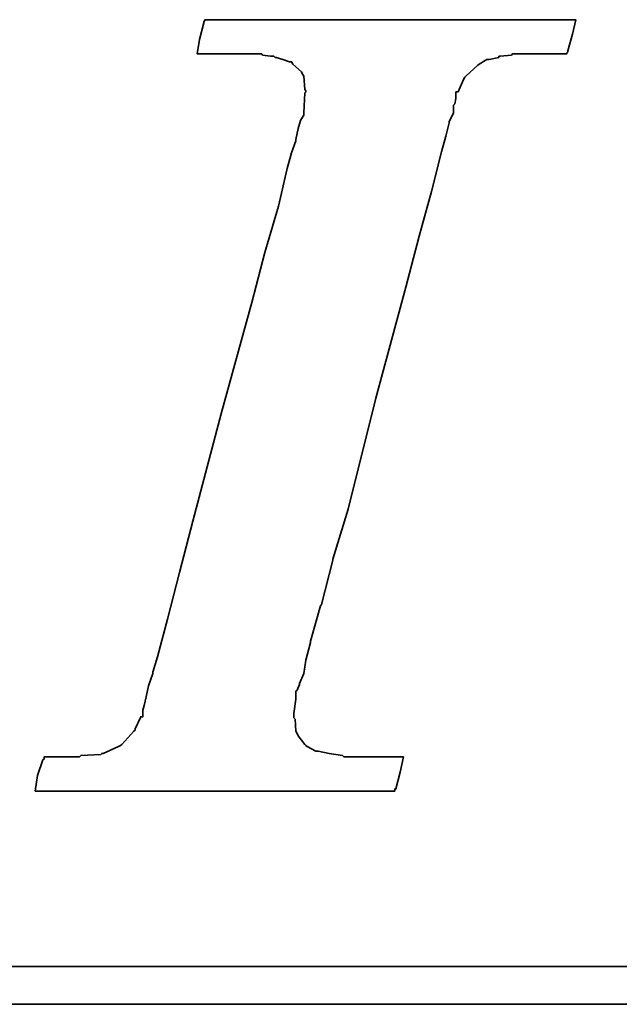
# Model space of a CAD drawing. Extents: x 19 to 174, y 58 to 139.
# Tile 35 of 52: x 151.05 to 152.29, y 97.42 to 99.46. Entities that reach past the tile are written whole.
import ezdxf

# ---------------------------------------------------------------- set-up
doc = ezdxf.new("R2010")
doc.units = 0
doc.header["$LTSCALE"] = 5
doc.header["$MEASUREMENT"] = 0
doc.layers.add('DIM', color=4, linetype='CONTINUOUS')
doc.layers.add('layer 1', color=7, linetype='CONTINUOUS')

# ---------------------------------------------------------------- blocks, each defined once
blk = doc.blocks.new('TBI MOTION logo(完整正式版)')
at = {"layer": 'layer 1', "color": 22, "lineweight": 35}
for points, knots in [([(-40.59125, -7.94375), (-40.59125, -7.94375), (-40.97375, -7.94375), (-40.97375, -7.94375), (-40.97375, -7.94375), (-40.97375, -7.94375), (-41.38125, -7.94375), (-41.38125, -7.94375), (-41.38125, -7.94375), (-41.38125, -7.94375), (-41.54875, -7.94375), (-41.54875, -7.94375), (-41.54875, -7.94375), (-41.54875, -7.94375), (-41.59875, -7.94375), (-41.59875, -7.94375), (-41.59875, -7.94375), (-41.59875, -7.94375), (-41.88375, -7.94375), (-41.88375, -7.94375), (-41.88375, -7.94375), (-41.88375, -7.94375), (-41.90875, -7.91875), (-41.90875, -7.91875), (-41.90875, -7.91875), (-41.90875, -7.91875), (-42.19875, -7.87125), (-42.19875, -7.87125), (-42.19875, -7.87125), (-42.19875, -7.87125), (-42.43875, -7.82375), (-42.43875, -7.82375), (-42.43875, -7.82375), (-42.43875, -7.82375), (-42.45875, -7.82375), (-42.45875, -7.82375), (-42.45875, -7.82375), (-42.45875, -7.82375), (-42.48625, -7.82375), (-42.48625, -7.82375), (-42.48625, -7.82375), (-42.48625, -7.82375), (-42.67625, -7.72375), (-42.67625, -7.72375), (-42.67625, -7.72375), (-42.67625, -7.72375), (-42.70125, -7.70375), (-42.70125, -7.70375), (-42.70125, -7.70375), (-42.70125, -7.70375), (-42.72375, -7.67875), (-42.72375, -7.67875), (-42.72375, -7.67875), (-42.72375, -7.67875), (-42.86875, -7.48875), (-42.86875, -7.48875), (-42.86875, -7.48875), (-42.86875, -7.48875), (-42.89375, -7.43875), (-42.89375, -7.43875), (-42.89375, -7.43875), (-42.89375, -7.43875), (-42.91875, -7.38875), (-42.91875, -7.38875), (-42.91875, -7.38875), (-42.91875, -7.38875), (-42.93875, -7.12875), (-42.93875, -7.12875), (-42.93875, -7.12875), (-42.93875, -7.12875), (-42.96375, -7.10375), (-42.96375, -7.10375), (-42.96375, -7.10375), (-42.96375, -7.10375), (-42.96375, -7.05375), (-42.96375, -7.05375), (-42.96375, -7.05375), (-42.96375, -7.05375), (-42.96375, -7.00875), (-42.96375, -7.00875), (-42.96375, -7.00875), (-42.96375, -7.00875), (-42.91875, -6.69625), (-42.91875, -6.69625), (-42.91875, -6.69625), (-42.91875, -6.69625), (-42.91875, -6.62375), (-42.91875, -6.62375), (-42.91875, -6.62375), (-42.91875, -6.62375), (-42.91875, -6.59625), (-42.91875, -6.59625), (-42.91875, -6.59625), (-42.91875, -6.59625), (-42.91875, -6.57375), (-42.91875, -6.57375), (-42.91875, -6.57375), (-42.91875, -6.57375), (-42.91875, -6.52875), (-42.91875, -6.52875), (-42.91875, -6.52875), (-42.91875, -6.52875), (-42.89375, -6.50375), (-42.89375, -6.50375), (-42.89375, -6.50375), (-42.89375, -6.50375), (-42.84375, -6.38375), (-42.84375, -6.38375), (-42.84375, -6.38375), (-42.84375, -6.38375), (-42.84375, -6.35875), (-42.84375, -6.35875), (-42.84375, -6.35875), (-42.84375, -6.35875), (-42.74625, -6.14375), (-42.74625, -6.14375), (-42.74625, -6.14375), (-42.74625, -6.14375), (-42.70125, -5.85375), (-42.70125, -5.85375), (-42.70125, -5.85375), (-42.70125, -5.85375), (-42.60375, -5.47125), (-42.60375, -5.47125), (-42.60375, -5.47125), (-42.60375, -5.47125), (-42.60375, -5.44875), (-42.60375, -5.44875), (-42.60375, -5.44875), (-42.60375, -5.44875), (-42.38875, -4.67875), (-42.38875, -4.67875), (-42.38875, -4.67875), (-42.38875, -4.67875), (-42.36375, -4.65375), (-42.36375, -4.65375), (-42.36375, -4.65375), (-42.36375, -4.65375), (-42.12375, -3.69625), (-42.12375, -3.69625), (-42.12375, -3.69625), (-42.12375, -3.69625), (-42.12375, -3.67374), (-42.12375, -3.67374), (-42.12375, -3.67374), (-42.12375, -3.67374), (-41.78875, -2.59374), (-41.78875, -2.59374), (-41.78875, -2.59374), (-41.78875, -2.59374), (-41.18875, -0.19375), (-41.18875, -0.19375), (-41.18875, -0.19375), (-41.18875, -0.19375), (-40.54375, 2.20624), (-40.54375, 2.20624), (-40.54375, 2.20624), (-40.54375, 2.20624), (-40.25375, 3.30875), (-40.25375, 3.30875), (-40.25375, 3.30875), (-40.25375, 3.30875), (-39.98875, 4.27125), (-39.98875, 4.27125), (-39.98875, 4.27125), (-39.98875, 4.27125), (-39.77375, 5.13125), (-39.77375, 5.13125), (-39.77375, 5.13125), (-39.77375, 5.13125), (-39.67875, 5.47125), (-39.67875, 5.47125), (-39.67875, 5.47125), (-39.67875, 5.47125), (-39.60375, 5.75625), (-39.60375, 5.75625), (-39.60375, 5.75625), (-39.60375, 5.75625), (-39.60375, 5.78125), (-39.60375, 5.78125), (-39.60375, 5.78125), (-39.60375, 5.78125), (-39.50875, 5.97125), (-39.50875, 5.97125), (-39.50875, 5.97125), (-39.50875, 5.97125), (-39.50875, 6.13875), (-39.50875, 6.13875), (-39.50875, 6.13875), (-39.50875, 6.13875), (-39.48625, 6.16625), (-39.48625, 6.16625), (-39.48625, 6.16625), (-39.48625, 6.16625), (-39.46125, 6.28625), (-39.46125, 6.28625), (-39.46125, 6.28625), (-39.46125, 6.28625), (-39.46125, 6.42625), (-39.46125, 6.42625), (-39.46125, 6.42625), (-39.46125, 6.42625), (-39.41375, 6.42625), (-39.41375, 6.42625), (-39.41375, 6.42625), (-39.41375, 6.42625), (-39.29375, 6.69125), (-39.29375, 6.69125), (-39.29375, 6.69125), (-39.29375, 6.69125), (-39.26875, 6.74125), (-39.26875, 6.74125), (-39.26875, 6.74125), (-39.26875, 6.74125), (-39.24375, 6.76625), (-39.24375, 6.76625), (-39.24375, 6.76625), (-39.24375, 6.76625), (-38.98375, 7.00624), (-38.98375, 7.00624), (-38.98375, 7.00624), (-38.98375, 7.00624), (-38.95625, 7.02624), (-38.95625, 7.02624), (-38.95625, 7.02624), (-38.95625, 7.02624), (-38.78875, 7.12624), (-38.78875, 7.12624), (-38.78875, 7.12624), (-38.78875, 7.12624), (-38.76375, 7.12624), (-38.76375, 7.12624), (-38.76375, 7.12624), (-38.76375, 7.12624), (-38.74375, 7.12624), (-38.74375, 7.12624), (-38.74375, 7.12624), (-38.74375, 7.12624), (-38.52875, 7.17125), (-38.52875, 7.17125), (-38.52875, 7.17125), (-38.52875, 7.17125), (-38.52875, 7.19624), (-38.52875, 7.19624), (-38.52875, 7.19624), (-38.52875, 7.19624), (-38.50375, 7.19624), (-38.50375, 7.19624), (-38.50375, 7.19624), (-38.50375, 7.19624), (-38.26125, 7.21875), (-38.26125, 7.21875), (-38.26125, 7.21875), (-38.26125, 7.21875), (-38.23875, 7.24624), (-38.23875, 7.24624), (-38.23875, 7.24624), (-38.23875, 7.24624), (-38.21625, 7.24624), (-38.21625, 7.24624), (-38.21625, 7.24624), (-38.21625, 7.24624), (-38.18875, 7.24624), (-38.18875, 7.24624), (-38.18875, 7.24624), (-38.18875, 7.24624), (-37.90375, 7.24624), (-37.90375, 7.24624), (-37.90375, 7.24624), (-37.90375, 7.24624), (-37.85375, 7.24624), (-37.85375, 7.24624), (-37.85375, 7.24624), (-37.85375, 7.24624), (-37.75875, 7.24624), (-37.75875, 7.24624), (-37.75875, 7.24624), (-37.75875, 7.24624), (-37.42375, 7.24624), (-37.42375, 7.24624), (-37.42375, 7.24624), (-37.42375, 7.24624), (-37.08875, 7.24624), (-37.08875, 7.24624), (-37.08875, 7.24624), (-37.08875, 7.24624), (-37.06375, 7.24624), (-37.06375, 7.24624), (-37.06375, 7.24624), (-37.06375, 7.24624), (-37.06375, 7.26624), (-37.06375, 7.26624), (-37.06375, 7.26624), (-37.06375, 7.26624), (-37.03875, 7.29125), (-37.03875, 7.29125), (-37.03875, 7.29125), (-37.03875, 7.29125), (-37.03875, 7.31625), (-37.03875, 7.31625), (-37.03875, 7.31625), (-37.03875, 7.31625), (-36.94125, 7.67625), (-36.94125, 7.67625), (-36.94125, 7.67625), (-36.94125, 7.67625), (-36.86875, 7.98625), (-36.86875, 7.98625), (-36.86875, 7.98625), (-36.86875, 7.98625), (-36.98875, 7.98625), (-36.98875, 7.98625), (-36.98875, 7.98625), (-36.98875, 7.98625), (-37.42375, 7.98625), (-37.42375, 7.98625), (-37.42375, 7.98625), (-37.42375, 7.98625), (-37.94875, 7.98625), (-37.94875, 7.98625), (-37.94875, 7.98625), (-37.94875, 7.98625), (-38.57375, 7.98625), (-38.57375, 7.98625), (-38.57375, 7.98625), (-38.57375, 7.98625), (-39.29375, 7.98625), (-39.29375, 7.98625), (-39.29375, 7.98625), (-39.29375, 7.98625), (-40.82875, 7.98625), (-40.82875, 7.98625), (-40.82875, 7.98625), (-40.82875, 7.98625), (-42.36375, 7.98625), (-42.36375, 7.98625), (-42.36375, 7.98625), (-42.36375, 7.98625), (-43.08375, 7.98625), (-43.08375, 7.98625), (-43.08375, 7.98625), (-43.08375, 7.98625), (-43.70875, 7.98625), (-43.70875, 7.98625), (-43.70875, 7.98625), (-43.70875, 7.98625), (-44.23375, 7.98625), (-44.23375, 7.98625), (-44.23375, 7.98625), (-44.23375, 7.98625), (-44.66875, 7.98625), (-44.66875, 7.98625), (-44.66875, 7.98625), (-44.66875, 7.98625), (-44.88375, 7.98625), (-44.88375, 7.98625), (-44.88375, 7.98625), (-44.88375, 7.98625), (-44.90875, 7.94125), (-44.90875, 7.94125), (-44.90875, 7.94125), (-44.90875, 7.94125), (-44.90875, 7.91625), (-44.90875, 7.91625), (-44.90875, 7.91625), (-44.90875, 7.91625), (-45.00375, 7.55625), (-45.00375, 7.55625), (-45.00375, 7.55625), (-45.00375, 7.55625), (-45.05375, 7.24624), (-45.05375, 7.24624), (-45.05375, 7.24624), (-45.05375, 7.24624), (-44.61875, 7.24624), (-44.61875, 7.24624), (-44.61875, 7.24624), (-44.61875, 7.24624), (-44.11375, 7.24624), (-44.11375, 7.24624), (-44.11375, 7.24624), (-44.11375, 7.24624), (-43.99375, 7.24624), (-43.99375, 7.24624), (-43.99375, 7.24624), (-43.99375, 7.24624), (-43.94625, 7.24624), (-43.94625, 7.24624), (-43.94625, 7.24624), (-43.94625, 7.24624), (-43.92374, 7.24624), (-43.92374, 7.24624), (-43.92374, 7.24624), (-43.92374, 7.24624), (-43.65875, 7.24624), (-43.65875, 7.24624), (-43.65875, 7.24624), (-43.65875, 7.24624), (-43.63875, 7.21875), (-43.63875, 7.21875), (-43.63875, 7.21875), (-43.63875, 7.21875), (-43.46875, 7.19624), (-43.46875, 7.19624), (-43.46875, 7.19624), (-43.46875, 7.19624), (-43.39875, 7.19624), (-43.39875, 7.19624), (-43.39875, 7.19624), (-43.39875, 7.19624), (-43.37125, 7.17125), (-43.37125, 7.17125), (-43.37125, 7.17125), (-43.37125, 7.17125), (-43.34875, 7.17125), (-43.34875, 7.17125), (-43.34875, 7.17125), (-43.34875, 7.17125), (-43.20375, 7.12624), (-43.20375, 7.12624), (-43.20375, 7.12624), (-43.20375, 7.12624), (-43.05875, 7.07624), (-43.05875, 7.07624), (-43.05875, 7.07624), (-43.05875, 7.07624), (-43.01375, 7.07624), (-43.01375, 7.07624), (-43.01375, 7.07624), (-43.01375, 7.07624), (-42.98875, 7.02624), (-42.98875, 7.02624), (-42.98875, 7.02624), (-42.98875, 7.02624), (-42.79875, 6.86125), (-42.79875, 6.86125), (-42.79875, 6.86125), (-42.79875, 6.86125), (-42.77375, 6.81125), (-42.77375, 6.81125), (-42.77375, 6.81125), (-42.77375, 6.81125), (-42.74625, 6.76625), (-42.74625, 6.76625), (-42.74625, 6.76625), (-42.74625, 6.76625), (-42.72375, 6.47625), (-42.72375, 6.47625), (-42.72375, 6.47625), (-42.72375, 6.47625), (-42.70125, 6.45124), (-42.70125, 6.45124), (-42.70125, 6.45124), (-42.70125, 6.45124), (-42.70125, 6.42625), (-42.70125, 6.42625), (-42.70125, 6.42625), (-42.70125, 6.42625), (-42.72375, 6.40625), (-42.72375, 6.40625), (-42.72375, 6.40625), (-42.72375, 6.40625), (-42.74625, 5.97125), (-42.74625, 5.97125), (-42.74625, 5.97125), (-42.74625, 5.97125), (-42.74625, 5.94625), (-42.74625, 5.94625), (-42.74625, 5.94625), (-42.74625, 5.94625), (-42.74625, 5.92625), (-42.74625, 5.92625), (-42.74625, 5.92625), (-42.74625, 5.92625), (-42.77375, 5.87625), (-42.77375, 5.87625), (-42.77375, 5.87625), (-42.77375, 5.87625), (-42.81875, 5.80625), (-42.81875, 5.80625), (-42.81875, 5.80625), (-42.81875, 5.80625), (-42.86875, 5.63625), (-42.86875, 5.63625), (-42.86875, 5.63625), (-42.86875, 5.63625), (-42.91875, 5.39625), (-42.91875, 5.39625), (-42.91875, 5.39625), (-42.91875, 5.39625), (-42.91875, 5.37124), (-42.91875, 5.37124), (-42.91875, 5.37124), (-42.91875, 5.37124), (-43.01375, 5.10874), (-43.01375, 5.10874), (-43.01375, 5.10874), (-43.01375, 5.10874), (-43.10875, 4.77124), (-43.10875, 4.77124), (-43.10875, 4.77124), (-43.10875, 4.77124), (-43.29875, 3.95625), (-43.29875, 3.95625), (-43.29875, 3.95625), (-43.29875, 3.95625), (-43.58875, 2.95125), (-43.58875, 2.95125), (-43.58875, 2.95125), (-43.58875, 2.95125), (-43.87375, 1.87125), (-43.87375, 1.87125), (-43.87375, 1.87125), (-43.87375, 1.87125), (-44.52625, -0.50374), (-44.52625, -0.50374), (-44.52625, -0.50374), (-44.52625, -0.50374), (-45.14875, -2.85375), (-45.14875, -2.85375), (-45.14875, -2.85375), (-45.14875, -2.85375), (-45.43375, -3.95875), (-45.43375, -3.95875), (-45.43375, -3.95875), (-45.43375, -3.95875), (-45.69875, -4.96875), (-45.69875, -4.96875), (-45.69875, -4.96875), (-45.69875, -4.96875), (-45.91375, -5.78375), (-45.91375, -5.78375), (-45.91375, -5.78375), (-45.91375, -5.78375), (-46.01375, -6.11875), (-46.01375, -6.11875), (-46.01375, -6.11875), (-46.01375, -6.11875), (-46.01375, -6.14375), (-46.01375, -6.14375), (-46.01375, -6.14375), (-46.01375, -6.14375), (-46.10875, -6.40875), (-46.10875, -6.40875), (-46.10875, -6.40875), (-46.10875, -6.40875), (-46.15375, -6.64875), (-46.15375, -6.64875), (-46.15375, -6.64875), (-46.15375, -6.64875), (-46.20375, -6.83875), (-46.20375, -6.83875), (-46.20375, -6.83875), (-46.20375, -6.83875), (-46.22875, -6.93375), (-46.22875, -6.93375), (-46.22875, -6.93375), (-46.22875, -6.93375), (-46.22875, -7.07875), (-46.22875, -7.07875), (-46.22875, -7.07875), (-46.22875, -7.07875), (-46.27375, -7.07875), (-46.27375, -7.07875), (-46.27375, -7.07875), (-46.27375, -7.07875), (-46.39375, -7.34375), (-46.39375, -7.34375), (-46.39375, -7.34375), (-46.39375, -7.34375), (-46.39375, -7.36875), (-46.39375, -7.36875), (-46.39375, -7.36875), (-46.39375, -7.36875), (-46.42125, -7.38875), (-46.42125, -7.38875), (-46.42125, -7.38875), (-46.42125, -7.38875), (-46.68375, -7.67875), (-46.68375, -7.67875), (-46.68375, -7.67875), (-46.68375, -7.67875), (-46.70875, -7.70375), (-46.70875, -7.70375), (-46.70875, -7.70375), (-46.70875, -7.70375), (-46.75375, -7.72375), (-46.75375, -7.72375), (-46.75375, -7.72375), (-46.75375, -7.72375), (-47.08875, -7.87125), (-47.08875, -7.87125), (-47.08875, -7.87125), (-47.08875, -7.87125), (-47.11625, -7.87125), (-47.11625, -7.87125), (-47.11625, -7.87125), (-47.11625, -7.87125), (-47.13875, -7.89375), (-47.13875, -7.89375), (-47.13875, -7.89375), (-47.13875, -7.89375), (-47.56875, -7.91875), (-47.56875, -7.91875), (-47.56875, -7.91875), (-47.56875, -7.91875), (-47.59625, -7.94375), (-47.59625, -7.94375), (-47.59625, -7.94375), (-47.59625, -7.94375), (-47.64375, -7.94375), (-47.64375, -7.94375), (-47.64375, -7.94375), (-47.64375, -7.94375), (-47.73625, -7.94375), (-47.73625, -7.94375), (-47.73625, -7.94375), (-47.73625, -7.94375), (-48.07375, -7.94375), (-48.07375, -7.94375), (-48.07375, -7.94375), (-48.07375, -7.94375), (-48.36125, -7.94375), (-48.36125, -7.94375), (-48.36125, -7.94375), (-48.36125, -7.94375), (-48.36125, -7.96625), (-48.36125, -7.96625), (-48.36125, -7.96625), (-48.36125, -7.96625), (-48.36125, -7.99125), (-48.36125, -7.99125), (-48.36125, -7.99125), (-48.36125, -7.99125), (-48.38875, -8.01375), (-48.38875, -8.01375), (-48.38875, -8.01375), (-48.38875, -8.01375), (-48.50875, -8.34875), (-48.50875, -8.34875), (-48.50875, -8.34875), (-48.50875, -8.34875), (-48.55375, -8.68625), (-48.55375, -8.68625), (-48.55375, -8.68625), (-48.55375, -8.68625), (-48.45875, -8.68625), (-48.45875, -8.68625), (-48.45875, -8.68625), (-48.45875, -8.68625), (-48.07375, -8.68625), (-48.07375, -8.68625), (-48.07375, -8.68625), (-48.07375, -8.68625), (-47.52375, -8.68625), (-47.52375, -8.68625), (-47.52375, -8.68625), (-47.52375, -8.68625), (-46.92375, -8.68625), (-46.92375, -8.68625), (-46.92375, -8.68625), (-46.92375, -8.68625), (-46.25375, -8.68625), (-46.25375, -8.68625), (-46.25375, -8.68625), (-46.25375, -8.68625), (-46.20375, -8.68625), (-46.20375, -8.68625), (-46.20375, -8.68625), (-46.20375, -8.68625), (-44.71375, -8.68625), (-44.71375, -8.68625), (-44.71375, -8.68625), (-44.71375, -8.68625), (-43.22875, -8.68625), (-43.22875, -8.68625), (-43.22875, -8.68625), (-43.22875, -8.68625), (-42.55875, -8.68625), (-42.55875, -8.68625), (-42.55875, -8.68625), (-42.55875, -8.68625), (-42.50875, -8.68625), (-42.50875, -8.68625), (-42.50875, -8.68625), (-42.50875, -8.68625), (-41.93375, -8.68625), (-41.93375, -8.68625), (-41.93375, -8.68625), (-41.93375, -8.68625), (-41.38125, -8.68625), (-41.38125, -8.68625), (-41.38125, -8.68625), (-41.38125, -8.68625), (-40.97375, -8.68625), (-40.97375, -8.68625), (-40.97375, -8.68625), (-40.97375, -8.68625), (-40.78125, -8.68625), (-40.78125, -8.68625), (-40.78125, -8.68625), (-40.78125, -8.68625), (-40.78125, -8.63875), (-40.78125, -8.63875), (-40.78125, -8.63875), (-40.78125, -8.63875), (-40.75875, -8.63875), (-40.75875, -8.63875), (-40.75875, -8.63875), (-40.75875, -8.63875), (-40.66375, -8.27875), (-40.66375, -8.27875), (-40.66375, -8.27875), (-40.66375, -8.27875), (-40.59125, -7.94375), (-40.59125, -7.94375)], [0, 0, 0, 0, 0.00558659, 0.00558659, 0.00558659, 0.00558659, 0.01117318, 0.01117318, 0.01117318, 0.01117318, 0.01675978, 0.01675978, 0.01675978, 0.01675978, 0.02234637, 0.02234637, 0.02234637, 0.02234637, 0.02793296, 0.02793296, 0.02793296, 0.02793296, 0.03351955, 0.03351955, 0.03351955, 0.03351955, 0.03910615, 0.03910615, 0.03910615, 0.03910615, 0.04469274, 0.04469274, 0.04469274, 0.04469274, 0.05027933, 0.05027933, 0.05027933, 0.05027933, 0.05586592, 0.05586592, 0.05586592, 0.05586592, 0.06145251, 0.06145251, 0.06145251, 0.06145251, 0.06703911, 0.06703911, 0.06703911, 0.06703911, 0.0726257, 0.0726257, 0.0726257, 0.0726257, 0.07821229, 0.07821229, 0.07821229, 0.07821229, 0.08379888, 0.08379888, 0.08379888, 0.08379888, 0.08938547, 0.08938547, 0.08938547, 0.08938547, 0.09497207, 0.09497207, 0.09497207, 0.09497207, 0.10055866, 0.10055866, 0.10055866, 0.10055866, 0.10614525, 0.10614525, 0.10614525, 0.10614525, 0.11173184, 0.11173184, 0.11173184, 0.11173184, 0.11731844, 0.11731844, 0.11731844, 0.11731844, 0.12290503, 0.12290503, 0.12290503, 0.12290503, 0.12849162, 0.12849162, 0.12849162, 0.12849162, 0.13407821, 0.13407821, 0.13407821, 0.13407821, 0.1396648, 0.1396648, 0.1396648, 0.1396648, 0.1452514, 0.1452514, 0.1452514, 0.1452514, 0.15083799, 0.15083799, 0.15083799, 0.15083799, 0.15642458, 0.15642458, 0.15642458, 0.15642458, 0.16201117, 0.16201117, 0.16201117, 0.16201117, 0.16759777, 0.16759777, 0.16759777, 0.16759777, 0.17318436, 0.17318436, 0.17318436, 0.17318436, 0.17877095, 0.17877095, 0.17877095, 0.17877095, 0.18435754, 0.18435754, 0.18435754, 0.18435754, 0.18994413, 0.18994413, 0.18994413, 0.18994413, 0.19553073, 0.19553073, 0.19553073, 0.19553073, 0.20111732, 0.20111732, 0.20111732, 0.20111732, 0.20670391, 0.20670391, 0.20670391, 0.20670391, 0.2122905, 0.2122905, 0.2122905, 0.2122905, 0.21787709, 0.21787709, 0.21787709, 0.21787709, 0.22346369, 0.22346369, 0.22346369, 0.22346369, 0.22905028, 0.22905028, 0.22905028, 0.22905028, 0.23463687, 0.23463687, 0.23463687, 0.23463687, 0.24022346, 0.24022346, 0.24022346, 0.24022346, 0.24581006, 0.24581006, 0.24581006, 0.24581006, 0.25139665, 0.25139665, 0.25139665, 0.25139665, 0.25698324, 0.25698324, 0.25698324, 0.25698324, 0.26256983, 0.26256983, 0.26256983, 0.26256983, 0.26815642, 0.26815642, 0.26815642, 0.26815642, 0.27374302, 0.27374302, 0.27374302, 0.27374302, 0.27932961, 0.27932961, 0.27932961, 0.27932961, 0.2849162, 0.2849162, 0.2849162, 0.2849162, 0.29050279, 0.29050279, 0.29050279, 0.29050279, 0.29608939, 0.29608939, 0.29608939, 0.29608939, 0.30167598, 0.30167598, 0.30167598, 0.30167598, 0.30726257, 0.30726257, 0.30726257, 0.30726257, 0.31284916, 0.31284916, 0.31284916, 0.31284916, 0.31843575, 0.31843575, 0.31843575, 0.31843575, 0.32402235, 0.32402235, 0.32402235, 0.32402235, 0.32960894, 0.32960894, 0.32960894, 0.32960894, 0.33519553, 0.33519553, 0.33519553, 0.33519553, 0.34078212, 0.34078212, 0.34078212, 0.34078212, 0.34636872, 0.34636872, 0.34636872, 0.34636872, 0.35195531, 0.35195531, 0.35195531, 0.35195531, 0.3575419, 0.3575419, 0.3575419, 0.3575419, 0.36312849, 0.36312849, 0.36312849, 0.36312849, 0.36871508, 0.36871508, 0.36871508, 0.36871508, 0.37430168, 0.37430168, 0.37430168, 0.37430168, 0.37988827, 0.37988827, 0.37988827, 0.37988827, 0.38547486, 0.38547486, 0.38547486, 0.38547486, 0.39106145, 0.39106145, 0.39106145, 0.39106145, 0.39664804, 0.39664804, 0.39664804, 0.39664804, 0.40223464, 0.40223464, 0.40223464, 0.40223464, 0.40782123, 0.40782123, 0.40782123, 0.40782123, 0.41340782, 0.41340782, 0.41340782, 0.41340782, 0.41899441, 0.41899441, 0.41899441, 0.41899441, 0.42458101, 0.42458101, 0.42458101, 0.42458101, 0.4301676, 0.4301676, 0.4301676, 0.4301676, 0.43575419, 0.43575419, 0.43575419, 0.43575419, 0.44134078, 0.44134078, 0.44134078, 0.44134078, 0.44692737, 0.44692737, 0.44692737, 0.44692737, 0.45251397, 0.45251397, 0.45251397, 0.45251397, 0.45810056, 0.45810056, 0.45810056, 0.45810056, 0.46368715, 0.46368715, 0.46368715, 0.46368715, 0.46927374, 0.46927374, 0.46927374, 0.46927374, 0.47486034, 0.47486034, 0.47486034, 0.47486034, 0.48044693, 0.48044693, 0.48044693, 0.48044693, 0.48603352, 0.48603352, 0.48603352, 0.48603352, 0.49162011, 0.49162011, 0.49162011, 0.49162011, 0.4972067, 0.4972067, 0.4972067, 0.4972067, 0.5027933, 0.5027933, 0.5027933, 0.5027933, 0.50837989, 0.50837989, 0.50837989, 0.50837989, 0.51396648, 0.51396648, 0.51396648, 0.51396648, 0.51955307, 0.51955307, 0.51955307, 0.51955307, 0.52513966, 0.52513966, 0.52513966, 0.52513966, 0.53072626, 0.53072626, 0.53072626, 0.53072626, 0.53631285, 0.53631285, 0.53631285, 0.53631285, 0.54189944, 0.54189944, 0.54189944, 0.54189944, 0.54748603, 0.54748603, 0.54748603, 0.54748603, 0.55307263, 0.55307263, 0.55307263, 0.55307263, 0.55865922, 0.55865922, 0.55865922, 0.55865922, 0.56424581, 0.56424581, 0.56424581, 0.56424581, 0.5698324, 0.5698324, 0.5698324, 0.5698324, 0.57541899, 0.57541899, 0.57541899, 0.57541899, 0.58100559, 0.58100559, 0.58100559, 0.58100559, 0.58659218, 0.58659218, 0.58659218, 0.58659218, 0.59217877, 0.59217877, 0.59217877, 0.59217877, 0.59776536, 0.59776536, 0.59776536, 0.59776536, 0.60335196, 0.60335196, 0.60335196, 0.60335196, 0.60893855, 0.60893855, 0.60893855, 0.60893855, 0.61452514, 0.61452514, 0.61452514, 0.61452514, 0.62011173, 0.62011173, 0.62011173, 0.62011173, 0.62569832, 0.62569832, 0.62569832, 0.62569832, 0.63128492, 0.63128492, 0.63128492, 0.63128492, 0.63687151, 0.63687151, 0.63687151, 0.63687151, 0.6424581, 0.6424581, 0.6424581, 0.6424581, 0.64804469, 0.64804469, 0.64804469, 0.64804469, 0.65363128, 0.65363128, 0.65363128, 0.65363128, 0.65921788, 0.65921788, 0.65921788, 0.65921788, 0.66480447, 0.66480447, 0.66480447, 0.66480447, 0.67039106, 0.67039106, 0.67039106, 0.67039106, 0.67597765, 0.67597765, 0.67597765, 0.67597765, 0.68156425, 0.68156425, 0.68156425, 0.68156425, 0.68715084, 0.68715084, 0.68715084, 0.68715084, 0.69273743, 0.69273743, 0.69273743, 0.69273743, 0.69832402, 0.69832402, 0.69832402, 0.69832402, 0.70391061, 0.70391061, 0.70391061, 0.70391061, 0.70949721, 0.70949721, 0.70949721, 0.70949721, 0.7150838, 0.7150838, 0.7150838, 0.7150838, 0.72067039, 0.72067039, 0.72067039, 0.72067039, 0.72625698, 0.72625698, 0.72625698, 0.72625698, 0.73184358, 0.73184358, 0.73184358, 0.73184358, 0.73743017, 0.73743017, 0.73743017, 0.73743017, 0.74301676, 0.74301676, 0.74301676, 0.74301676, 0.74860335, 0.74860335, 0.74860335, 0.74860335, 0.75418994, 0.75418994, 0.75418994, 0.75418994, 0.75977654, 0.75977654, 0.75977654, 0.75977654, 0.76536313, 0.76536313, 0.76536313, 0.76536313, 0.77094972, 0.77094972, 0.77094972, 0.77094972, 0.77653631, 0.77653631, 0.77653631, 0.77653631, 0.78212291, 0.78212291, 0.78212291, 0.78212291, 0.7877095, 0.7877095, 0.7877095, 0.7877095, 0.79329609, 0.79329609, 0.79329609, 0.79329609, 0.79888268, 0.79888268, 0.79888268, 0.79888268, 0.80446927, 0.80446927, 0.80446927, 0.80446927, 0.81005587, 0.81005587, 0.81005587, 0.81005587, 0.81564246, 0.81564246, 0.81564246, 0.81564246, 0.82122905, 0.82122905, 0.82122905, 0.82122905, 0.82681564, 0.82681564, 0.82681564, 0.82681564, 0.83240223, 0.83240223, 0.83240223, 0.83240223, 0.83798883, 0.83798883, 0.83798883, 0.83798883, 0.84357542, 0.84357542, 0.84357542, 0.84357542, 0.84916201, 0.84916201, 0.84916201, 0.84916201, 0.8547486, 0.8547486, 0.8547486, 0.8547486, 0.8603352, 0.8603352, 0.8603352, 0.8603352, 0.86592179, 0.86592179, 0.86592179, 0.86592179, 0.87150838, 0.87150838, 0.87150838, 0.87150838, 0.87709497, 0.87709497, 0.87709497, 0.87709497, 0.88268156, 0.88268156, 0.88268156, 0.88268156, 0.88826816, 0.88826816, 0.88826816, 0.88826816, 0.89385475, 0.89385475, 0.89385475, 0.89385475, 0.89944134, 0.89944134, 0.89944134, 0.89944134, 0.90502793, 0.90502793, 0.90502793, 0.90502793, 0.91061453, 0.91061453, 0.91061453, 0.91061453, 0.91620112, 0.91620112, 0.91620112, 0.91620112, 0.92178771, 0.92178771, 0.92178771, 0.92178771, 0.9273743, 0.9273743, 0.9273743, 0.9273743, 0.93296089, 0.93296089, 0.93296089, 0.93296089, 0.93854749, 0.93854749, 0.93854749, 0.93854749, 0.94413408, 0.94413408, 0.94413408, 0.94413408, 0.94972067, 0.94972067, 0.94972067, 0.94972067, 0.95530726, 0.95530726, 0.95530726, 0.95530726, 0.96089385, 0.96089385, 0.96089385, 0.96089385, 0.96648045, 0.96648045, 0.96648045, 0.96648045, 0.97206704, 0.97206704, 0.97206704, 0.97206704, 0.97765363, 0.97765363, 0.97765363, 0.97765363, 0.98324022, 0.98324022, 0.98324022, 0.98324022, 0.98882682, 0.98882682, 0.98882682, 0.98882682, 0.99441341, 0.99441341, 0.99441341, 0.99441341, 1, 1, 1, 1]), ([(75.90875, -9.47875), (75.90875, -9.47875), (75.90875, -12.28625), (75.90875, -12.28625), (75.90875, -12.28625), (75.90875, -12.28625), (75.90875, -12.47875), (75.90875, -12.47875), (75.90875, -12.47875), (75.90875, -12.47875), (75.71625, -12.47875), (75.71625, -12.47875), (75.71625, -12.47875), (75.71625, -12.47875), (-88.32875, -12.47875), (-88.32875, -12.47875), (-88.32875, -12.47875), (-88.32875, -12.47875), (-88.32875, -13.29375), (-88.32875, -13.29375), (-88.32875, -13.29375), (-88.32875, -13.29375), (82.89125, -13.29375), (82.89125, -13.29375), (82.89125, -13.29375), (82.89125, -13.29375), (75.90875, -9.47875), (75.90875, -9.47875)], [0, 0, 0, 0, 0.14285714, 0.14285714, 0.14285714, 0.14285714, 0.28571429, 0.28571429, 0.28571429, 0.28571429, 0.42857143, 0.42857143, 0.42857143, 0.42857143, 0.57142857, 0.57142857, 0.57142857, 0.57142857, 0.71428571, 0.71428571, 0.71428571, 0.71428571, 0.85714286, 0.85714286, 0.85714286, 0.85714286, 1, 1, 1, 1])]:
    blk.add_open_spline(points, degree=3, knots=knots, dxfattribs=at)

msp = doc.modelspace()

# ---------------------------------------------------------------- block references
at = {"layer": 'DIM', "color": 7, "xscale": 0.0957784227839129, "yscale": 0.0957784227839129, "zscale": 0.0957784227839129}
msp.add_blockref('TBI MOTION logo(完整正式版)', (155.7279, 98.697), dxfattribs=at)

doc.saveas('drawing.dxf')
